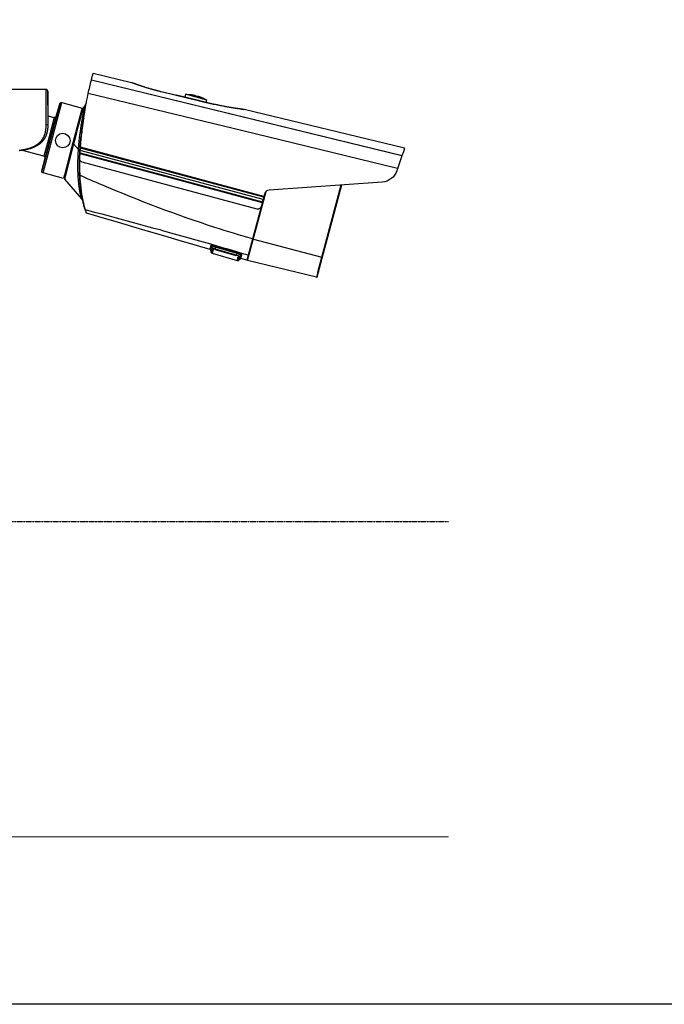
# Model space of a CAD drawing. Header units: millimetres. Extents: x 2008 to 593522, y -10016 to 93699.
# Tile 14 of 102: x 262018 to 263787, y 15940 to 18641. Entities that reach past the tile are written whole.
import ezdxf

# ---------------------------------------------------------------- set-up
doc = ezdxf.new("R2010")
doc.units = ezdxf.units.MM
doc.linetypes.add('ACAD_ISO08W100', pattern=[36, 24, -3, 6, -3])
doc.layers.add('CCTV', color=7, linetype='Continuous')
doc.layers.add('Wi-Fi', color=7, linetype='Continuous')
doc.layers.add('Изменения', color=250, linetype='Continuous', lineweight=40)
doc.styles.get("Standard").update_dxf_attribs({"font": 'arial.ttf'})
doc.linetypes.add('TEXT_LINE', pattern='A,5,-3,["BOK",Standard,S=2.5,R=0,X=0,Y=-1.25],-9,5,-3,0,-3', length=28)

msp = doc.modelspace()

# ---------------------------------------------------------------- linework, layer by layer
at = {"color": 1, "linetype": 'TEXT_LINE', "lineweight": 0, "ltscale": 50, "elevation": 43071843844459.9375}
msp.add_lwpolyline([(261355.8598, 16399.553), (263194.3208, 16399.553)], dxfattribs=at)
at = {"layer": 'CCTV'}
for p, q in [((262182.6644, 18210.5706, 43071843915172.5625), (262182.7777, 18209.5777, 43071843915172.5625)), ((262191.0412, 18145.3564, 43071843915172.5625), (262190.7174, 18146.4348, 43071843915172.5625)), ((262191.2492, 18144.7173, 43071843915172.5625), (262191.0412, 18145.3564, 43071843915172.5625)), ((262191.8807, 18141.194, 43071843915172.5625), (262191.2492, 18144.7173, 43071843915172.5625)), ((262192.0713, 18141.143, 43071843915172.5625), (262191.8807, 18141.194, 43071843915172.5625)), ((262192.1772, 18140.1229, 43071843915172.5625), (262192.0713, 18141.143, 43071843915172.5625))]:
    msp.add_line(p, q, dxfattribs=at)
at = {"layer": 'CCTV', "elevation": 43071843915172.5625}
for points in [[(263055.141, 18233.4529), (262630.7265, 18336.0913), (262206.1878, 18438.938, -0.013374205), (262214.7767, 18475.4567), (262214.783, 18476.2425), (262216.0226, 18480.8686), (262217.2622, 18485.4947), (262218.4944, 18490.0936), (262219.734, 18494.7197), (262324.7977, 18469.3387), (262325.1516, 18469.2439), (262325.3422, 18469.1928), (262325.5327, 18469.1418), (262325.696, 18469.098), (262325.8866, 18469.0469), (262326.0772, 18468.9959), (262326.4311, 18468.9011), (262326.6216, 18468.85), (262327.0027, 18468.7479), (262327.8773, 18468.3094), (262328.2311, 18468.2146), (262328.7756, 18468.0687), (262330.0385, 18467.5553), (262330.583, 18467.4094), (262331.2669, 18467.022), (262332.0019, 18466.825), (262332.9275, 18466.577), (262333.6115, 18466.1896), (262334.7004, 18465.8978), (262335.5749, 18465.4593), (262336.5005, 18465.2113), (262337.5655, 18464.7218), (262338.845, 18464.3789), (262339.8902, 18463.9239), (262341.1968, 18463.5738), (262342.4253, 18463.0405), (262343.7047, 18462.6976), (262345.1509, 18462.106), (262346.6209, 18461.7121), (262348.2032, 18461.0839), (262349.7005, 18460.6827), (262351.2828, 18460.0546), (262352.8996, 18459.4464), (262354.7507, 18458.9504), (262356.5236, 18458.2712), (262358.3747, 18457.7752), (262360.1748, 18457.0887), (262362.1893, 18456.5489), (262364.1527, 18455.8186), (262366.1944, 18455.2716), (262368.3994, 18454.6807), (262370.5534, 18453.8994), (262372.7584, 18453.3086), (262374.9634, 18452.7177), (262377.3153, 18451.9126), (262379.7108, 18451.2707), (262382.1064, 18450.6288), (262384.6926, 18449.9358), (262387.0881, 18449.2939), (262389.6471, 18448.6083), (262392.2332, 18447.9153), (262394.7921, 18447.2297), (262397.3782, 18446.5367), (262400.1549, 18445.7927), (262402.9044, 18445.056), (262405.5343, 18444.5263), (262406.4326, 18444.2856), (262448.8992, 18434.1025)], [(262680.6222, 18128.4464), (262680.5712, 18128.2559), (262680.4764, 18127.9021), (262680.4254, 18127.7116), (262680.1838, 18127.5722), (262680.1327, 18127.3817), (262680.0817, 18127.1912), (262680.0379, 18127.028), (262679.9359, 18126.647), (262679.8848, 18126.4565), (262679.6777, 18126.337), (262679.6267, 18126.1465), (262679.5756, 18125.956), (262679.3341, 18125.8166), (262679.283, 18125.6261), (262679.0487, 18125.5139), (262678.9466, 18125.1329), (262678.8956, 18124.9424), (262678.654, 18124.803), (262678.6102, 18124.6397), (262678.3686, 18124.5003), (262678.1543, 18124.3536), (262678.1032, 18124.1631), (262677.8616, 18124.0237), (262677.8179, 18123.8604), (262677.5763, 18123.721), (262677.3347, 18123.5815), (262677.2836, 18123.3911), (262677.0766, 18123.2715), (262676.886, 18123.3226), (262676.6444, 18123.1832), (262676.4028, 18123.0438), (262676.3518, 18122.8533), (262676.1374, 18122.7065), (262675.9031, 18122.5943), (262675.7125, 18122.6454), (262675.4709, 18122.506), (262675.2565, 18122.3592), (262675.0149, 18122.2198), (262674.8244, 18122.2709), (262674.5828, 18122.1315), (262674.3757, 18122.0119), (262674.1851, 18122.063), (262673.9436, 18121.9236), (262673.753, 18121.9746), (262673.5114, 18121.8352), (262673.3481, 18121.879), (262673.1065, 18121.7395), (262672.9159, 18121.7906), (262672.6743, 18121.6512), (262672.511, 18121.6949), (262672.2767, 18121.5827), (262672.0861, 18121.6338), (262671.8955, 18121.6848), (262671.4906, 18121.5892), (262671.3001, 18121.6402), (262671.1095, 18121.6913), (262670.9462, 18121.7351), (262670.7556, 18121.7861), (262670.514, 18121.6467), (262670.3235, 18121.6978), (262669.9696, 18121.7926), (262669.779, 18121.8437), (262669.5884, 18121.8947), (262669.4251, 18121.9385), (262189.2476, 18250.6016), (262188.8665, 18250.7038), (262188.5126, 18250.7986), (262188.1825, 18251.0912), (262187.8286, 18251.186), (262187.4475, 18251.2881), (262187.1447, 18251.5734), (262186.7635, 18251.6756), (262186.644, 18251.8826), (262186.3139, 18252.1752), (262185.9328, 18252.2773), (262185.6299, 18252.5626), (262185.2998, 18252.8553), (262184.997, 18253.1406), (262184.8502, 18253.3549), (262184.5984, 18253.8307), (262184.2683, 18254.1233), (262184.1288, 18254.3648), (262183.8186, 18254.6229), (262183.7302, 18255.055), (262183.5906, 18255.2965), (262183.3315, 18255.7451), (262183.2431, 18256.1771), (262183.1035, 18256.4187), (262183.035, 18256.8162), (262182.9465, 18257.2482), (262182.807, 18257.4898), (262182.7112, 18257.8946), (262182.6228, 18258.3266), (262182.5542, 18258.7242), (262182.6563, 18259.1051), (262182.5678, 18259.5372), (262182.6626, 18259.8909, -0.041632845), (262206.1878, 18438.938)], [(262472.8778, 18436.8065, -0.02957186), (262488.2021, 18435.8503), (262489.7504, 18435.6396), (262491.2714, 18435.4362), (262492.7414, 18435.0423), (262494.0719, 18434.8899), (262495.5857, 18434.6593), (262496.5113, 18434.4113), (262497.4368, 18434.1633), (262497.7907, 18434.0685), (262498.1718, 18433.9664), (262498.7163, 18433.8205), (262499.0974, 18433.7184), (262499.2607, 18433.6746), (262499.4513, 18433.6235), (262499.8324, 18433.5214), (262499.9957, 18433.4777), (262499.7478, 18432.5524), (262501.4594, 18432.298), (262503.12, 18431.853), (262504.7806, 18431.4081), (262506.3901, 18430.7726), (262506.638, 18431.6979), (262506.8014, 18431.6541), (262506.9919, 18431.603), (262507.1825, 18431.552), (262507.373, 18431.5009), (262507.5636, 18431.4499), (262508.108, 18431.304), (262508.4619, 18431.2092), (262508.8431, 18431.107), (262509.3875, 18430.9611), (262510.1225, 18430.7642), (262511.0481, 18430.5162), (262512.2838, 18430.0101), (262513.5905, 18429.66), (262514.8189, 18429.1267), (262516.2379, 18428.5423), (262517.4663, 18428.009), (262518.7219, 18427.4684, -0.025486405), (262531.7873, 18421.0217)], [(263074.3777, 18289.0565), (262633.5337, 18395.1296, -0.030425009), (262549.1446, 18410.0126)], [(262627.2663, 18396.0215), (262626.0991, 18396.1301, -0.027158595), (262552.4657, 18409.1227)], [(263074.3854, 18289.0786), (263070.9306, 18279.1253), (263067.0721, 18267.6761), (263052.9425, 18226.7213, -0.298967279), (263012.9148, 18195.8559), (262702.6492, 18173.8474, 0.333431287), (262689.9773, 18163.3598), (262688.1981, 18156.72), (262685.9159, 18148.2025)], [(262197.0691, 18121.575, 0.169924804), (262197.9884, 18120.5412), (262197.2996, 18123.0882), (262196.6793, 18125.2377), (262195.9467, 18127.6215), (262195.3774, 18129.9614), (262195.2204, 18130.791), (262194.6438, 18133.1038), (262194.1018, 18135.4365), (262193.5836, 18137.967), (262193.007, 18140.2797), (262192.7552, 18140.7555), (262192.3765, 18143.0445), (262191.8782, 18145.5404, -0.042529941), (262183.8466, 18214.2204, -0.01998014), (262183.4783, 18255.5308)], [(262656.9612, 18040.1423, -0.008186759), (262553.3675, 18071.6626, -0.023059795), (262243.3366, 18188.1886), (262235.9044, 18191.3759), (262228.4648, 18194.536), (262220.842, 18197.7743), (262213.4609, 18201.152), (262206.0485, 18204.3048), (262198.6674, 18207.6826), (262191.2351, 18210.8698), (262183.8466, 18214.2204), (262183.4655, 18214.3225), (262183.2239, 18214.1831), (262183.0606, 18214.2268), (262182.87, 18214.2779), (262182.6795, 18214.329), (262182.4889, 18214.38), (262182.4889, 18214.38), (262182.5847, 18213.9752), (262182.4452, 18214.2167), (262182.4787, 18214.9952), (262182.5297, 18215.1857)], [(262614.4289, 18000.6439, -0.122847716), (262625.7306, 17995.0199), (262620.7723, 17991.2152), (262620.1306, 17988.8205), (262619.6722, 17986.3476), (262619.3295, 17985.0686), (262618.9795, 17983.7624), (262618.5284, 17981.3167), (262618.2868, 17981.1772), (262618.0452, 17981.0378), (262617.8109, 17980.9256), (262617.5966, 17980.7789), (262617.406, 17980.8299), (262617.1644, 17980.6905), (262616.9228, 17980.5511), (262616.5689, 17980.6459), (262616.3273, 17980.5065), (262616.1368, 17980.5575), (262615.9462, 17980.6086), (262615.7829, 17980.6524), (262615.4018, 17980.7545), (262615.2112, 17980.8055), (262615.8601, 17983.2274), (262616.2028, 17984.5064), (262616.3385, 17985.6659), (262617.0312, 17988.2511), (262617.4823, 17990.6968, 0.266213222), (262620.7723, 17991.2152), (262620.8233, 17991.4057), (262620.6328, 17991.4568), (262620.6765, 17991.62), (262620.5132, 17991.6638), (262620.3737, 17991.9054), (262620.1831, 17991.9564), (262620.0436, 17992.198), (262619.853, 17992.249), (262619.5502, 17992.5343), (262619.3596, 17992.5854), (262619.0057, 17992.6802), (262618.8662, 17992.9218), (262618.4851, 17993.0239), (262617.9844, 17993.333), (262617.4399, 17993.4789), (262616.9465, 17993.8153), (262616.3749, 17993.9685), (262615.8304, 17994.1144), (262615.337, 17994.4507), (262614.7653, 17994.6039), (262614.2209, 17994.7498), (262613.7275, 17995.0862), (262613.183, 17995.2321), (262612.448, 17995.429), (262555.4023, 18012.2893), (262556.2943, 18017.796), (262556.6482, 18017.7012), (262556.8387, 18017.6501), (262613.8844, 18000.7898), (262614.0478, 18000.7461), (262614.4289, 18000.6439), (262612.448, 17995.429), (262611.9011, 17993.3881), (262554.8554, 18010.2484), (262555.4023, 18012.2893), (262554.8578, 18012.4352), (262554.3134, 18012.5811), (262553.6907, 18012.5438), (262553.1462, 18012.6897), (262552.6018, 18012.8355), (262552.2207, 18012.9377), (262551.6762, 18013.0836), (262551.0807, 18013.039), (262550.5091, 18013.1921), (262549.9209, 18013.1747), (262549.3764, 18013.3206), (262548.9953, 18013.4227), (262548.7809, 18013.276), (262548.3998, 18013.3781), (262548.2092, 18013.4292), (262547.8043, 18013.3335), (262547.6138, 18013.3846), (262547.4232, 18013.4357), (262547.3722, 18013.2452), (262547.1816, 18013.2962), (262547.0183, 18013.34), (262546.9745, 18013.1767), (262546.784, 18013.2278), (262546.7329, 18013.0373), (262546.5424, 18013.0884), (262546.4913, 18012.8979), (262546.6819, 18012.8468), (262546.8214, 18012.6053), (262546.7704, 18012.4148), (262546.9337, 18012.371), (262547.0805, 18012.1567), (262547.22, 18011.9151), (262547.4106, 18011.8641), (262547.5501, 18011.6225), (262547.7134, 18011.5788), (262547.904, 18011.5277), (262548.0435, 18011.2862), (262548.2341, 18011.2351), (262548.3974, 18011.1913), (262548.5879, 18011.1403), (262548.7785, 18011.0892), (262548.9691, 18011.0382), (262546.3004, 18001.0784), (262615.2112, 17980.8055), (262615.7829, 17980.6524), (262616.9738, 17980.7416), (262618.0452, 17981.0378), (262618.5284, 17981.3167), (262623.2525, 17985.0091), (262625.6869, 17994.8566), (262625.7306, 17995.0199), (262625.9299, 17997.9414)]]:
    msp.add_lwpolyline(points, format="xyb", dxfattribs=at)
for points in [[(263067.0724, 18267.676), (262214.777, 18475.4566)], [(262214.783, 18476.2425), (263067.269, 18268.4109)], [(262016.412, 18283.2832), (262018.1311, 18283.4804), (262019.0611, 18283.4804), (262020.0194, 18283.6776), (262020.9776, 18283.6776), (262021.9358, 18283.8748), (262022.894, 18284.0439), (262023.6549, 18284.2411), (262024.585, 18284.2411), (262025.5432, 18284.4383), (262026.5014, 18284.6355), (262027.4596, 18284.8327), (262028.4178, 18285.0017), (262029.1788, 18285.0017), (262030.1088, 18285.1989), (262031.067, 18285.3962), (262032.0252, 18285.5934), (262032.9834, 18285.7624), (262033.7444, 18285.9596), (262034.7026, 18286.1568), (262035.6608, 18286.354), (262036.5908, 18286.7203), (262037.3518, 18286.9175), (262038.31, 18287.1147), (262039.2682, 18287.3119), (262040.2264, 18287.6781), (262040.9874, 18287.8753), (262041.9456, 18288.0725), (262042.8756, 18288.4669), (262043.6365, 18288.636), (262044.5948, 18288.8332), (262045.553, 18289.2276), (262046.3139, 18289.3966), (262047.2721, 18289.791), (262048.2303, 18290.1854), (262048.9913, 18290.3545), (262049.9495, 18290.7489), (262050.7104, 18291.1433), (262051.6404, 18291.5095), (262052.4014, 18291.904), (262053.3596, 18292.1012), (262054.1205, 18292.4674), (262055.0788, 18292.8618), (262055.8397, 18293.2281), (262056.7979, 18293.8197), (262057.5588, 18294.1859), (262058.5171, 18294.5803), (262059.278, 18294.9466), (262060.0389, 18295.5382), (262060.7999, 18295.9044), (262061.7581, 18296.2988), (262062.519, 18296.8623), (262063.2799, 18297.2567), (262064.0409, 18297.8201), (262064.8018, 18298.4118), (262065.5628, 18298.778), (262066.3237, 18299.3696), (262067.0846, 18299.9331), (262067.8456, 18300.4965), (262068.6065, 18301.0881), (262069.3674, 18301.6516), (262070.1284, 18302.215), (262070.8893, 18302.8066), (262071.4811, 18303.3701), (262072.2421, 18304.1307), (262073.003, 18304.7224), (262073.5667, 18305.2858), (262074.3276, 18306.0464), (262074.8913, 18306.6381), (262075.6522, 18307.3987), (262076.244, 18307.9622), (262076.8077, 18308.7228), (262077.3713, 18309.4835), (262077.935, 18310.2723), (262078.5268, 18310.8357), (262079.0905, 18311.5964), (262079.6541, 18312.357), (262080.246, 18313.1177), (262080.8096, 18313.9065), (262081.176, 18314.6672), (262081.7679, 18315.625), (262082.3315, 18316.3857), (262082.6979, 18317.1463), (262083.0925, 18317.907), (262083.6561, 18318.8648), (262084.0507, 18319.6255), (262084.417, 18320.3861), (262084.8116, 18321.344), (262085.178, 18322.1047), (262085.5725, 18323.0625), (262085.9389, 18323.8513), (262086.3335, 18324.8092), (262086.5308, 18325.5699), (262086.8971, 18326.5277), (262087.0944, 18327.4856), (262087.4608, 18328.2462), (262087.6581, 18329.2041), (262088.0526, 18330.1619), (262088.2217, 18331.1198), (262088.419, 18331.8804), (262088.6163, 18332.8383), (262088.8136, 18333.7962), (262089.0108, 18334.754), (262089.1799, 18335.5147), (262089.3772, 18336.4725), (262089.5745, 18337.4304), (262089.5745, 18338.3882), (262089.7718, 18339.3461), (262089.9409, 18340.2758), (262089.9409, 18341.2336), (262090.1381, 18342.0225), (262090.1381, 18342.9803), (262090.3354, 18343.91), (262090.3354, 18344.8679), (262090.3354, 18345.8257), (262090.3354, 18346.7836), (262090.3354, 18347.7414), (262090.5327, 18348.6993), (262090.5327, 18349.6572), (262090.5327, 18350.4178), (262090.5327, 18352.5307), (262090.5327, 18450.2604), (261888.3775, 18450.2604)], [(262324.7977, 18469.3387), (262324.961, 18469.2949), (262325.1516, 18469.2439), (262325.3422, 18469.1928), (262326.0772, 18468.9959), (262327.3056, 18468.4626), (262329.848, 18467.6063), (262332.3831, 18466.7229), (262334.8909, 18465.8468), (262337.375, 18464.7728), (262339.8902, 18463.9239), (262342.4253, 18463.0405), (262344.9603, 18462.157), (262347.3049, 18461.3246), (262349.8128, 18460.4485), (262352.3551, 18459.5923), (262354.9413, 18458.8993), (262357.4492, 18458.0232), (262359.9843, 18457.1397), (262362.5704, 18456.4468), (262365.0783, 18455.5706), (262367.6134, 18454.6872), (262370.1995, 18453.9942), (262372.7584, 18453.3086), (262375.3008, 18452.4523), (262378.0503, 18451.7156), (262380.6364, 18451.0227), (262383.2225, 18450.3297), (262385.7304, 18449.4536), (262388.3166, 18448.7606), (262390.8755, 18448.075), (262393.4616, 18447.382), (262396.0988, 18446.8795), (262398.6577, 18446.1939), (262401.2438, 18445.5009), (262403.83, 18444.808), (262406.4326, 18444.2856), (262477.7886, 18427.1491), (262549.1446, 18410.0126), (262497.8141, 18422.3958), (262448.7087, 18434.1536)], [(262095.0983, 18406.6497), (262095.0983, 18445.6965), (262095.0983, 18406.6497), (262095.0983, 18350.4178), (262095.0983, 18349.46), (262095.0983, 18348.3331), (262094.901, 18347.178), (262094.901, 18346.2201), (262094.901, 18345.2623), (262094.901, 18344.1072), (262094.7038, 18343.1494), (262094.7038, 18342.0225), (262094.5347, 18341.0646), (262094.3374, 18340.1068), (262094.3374, 18339.1489), (262094.1401, 18338.191), (262093.9428, 18337.2332), (262093.7737, 18336.2753), (262093.5765, 18335.3175), (262093.3792, 18334.3596), (262093.1819, 18333.4017), (262092.9846, 18332.4439), (262092.8155, 18331.6832), (262092.6182, 18330.7254), (262092.421, 18329.7675), (262092.0546, 18329.0069), (262091.8573, 18328.049), (262091.4627, 18327.0912), (262091.2936, 18326.3305), (262090.8991, 18325.5699), (262090.7018, 18324.612), (262090.3354, 18323.8513), (262089.9409, 18323.0625), (262089.5745, 18322.1047), (262089.3772, 18321.344), (262089.0108, 18320.5834), (262088.6163, 18319.8227), (262088.2217, 18319.062), (262087.6581, 18318.3014), (262087.2917, 18317.5407), (262086.8971, 18316.7519), (262086.5308, 18315.9913), (262085.9389, 18315.2306), (262085.5725, 18314.6672), (262085.178, 18313.9065), (262084.6143, 18313.1177), (262084.2198, 18312.5542), (262083.6561, 18311.7936), (262083.0925, 18311.0329), (262082.6979, 18310.4413), (262082.1342, 18309.6807), (262081.5706, 18309.1172), (262081.0069, 18308.5256), (262080.4151, 18307.765), (262079.8514, 18307.2015), (262079.2878, 18306.6381), (262078.6959, 18306.0464), (262078.1323, 18305.2858), (262077.5686, 18304.7224), (262076.8077, 18304.1307), (262076.244, 18303.5673), (262075.6522, 18303.0038), (262074.8913, 18302.4122), (262074.3276, 18301.8488), (262073.5667, 18301.2572), (262073.003, 18300.8909), (262072.2421, 18300.2993), (262071.6502, 18299.7359), (262070.8893, 18299.1724), (262070.1284, 18298.778), (262069.3674, 18298.2145), (262068.6065, 18297.8201), (262067.8456, 18297.2567), (262067.2819, 18296.6651), (262066.521, 18296.2988), (262065.5628, 18295.9044), (262064.8018, 18295.341), (262064.0409, 18294.9466), (262063.2799, 18294.5803), (262062.519, 18293.9887), (262061.5608, 18293.6225), (262060.7999, 18293.2281), (262060.0389, 18292.8618), (262059.0807, 18292.4674), (262058.3198, 18292.1012), (262057.3616, 18291.7067), (262056.6006, 18291.3123), (262055.6424, 18290.9461), (262054.8815, 18290.5517), (262053.9514, 18290.1854), (262052.9932, 18289.791), (262052.035, 18289.3966), (262051.0768, 18289.0304), (262050.3159, 18288.8332), (262049.3576, 18288.4669), (262048.3994, 18288.0725), (262047.4694, 18287.8753), (262046.5112, 18287.5091), (262045.553, 18287.3119), (262044.4257, 18286.9175), (262043.4674, 18286.7203), (262042.5092, 18286.354), (262041.551, 18286.1568), (262040.4237, 18285.7624), (262039.4655, 18285.5934), (262038.5073, 18285.3962), (262037.3518, 18285.0017), (262036.4217, 18284.8327), (262035.2662, 18284.6355), (262034.308, 18284.4383), (262033.1807, 18284.2411), (262032.2225, 18284.0439), (262031.067, 18283.6776), (262029.9397, 18283.4804), (262028.9815, 18283.2832), (262027.826, 18283.086), (262026.6987, 18283.086), (262025.5432, 18282.917), (262024.4159, 18282.7198), (262023.2604, 18282.5226), (262022.1331, 18282.3254), (262020.9776, 18282.1282), (262019.8221, 18282.1282), (262018.6948, 18281.9591), (262017.5393, 18281.7619)], [(262530.0519, 18414.5452), (262531.7873, 18421.0217), (262472.8778, 18436.8065), (262470.7487, 18428.8605)], [(262128.1938, 18410.7207), (262128.2448, 18410.9112), (262128.3469, 18411.2922), (262128.3907, 18411.4554), (262128.6833, 18411.7853), (262128.7343, 18411.9758), (262128.9759, 18412.1153), (262129.0707, 18412.469), (262129.2851, 18412.6157), (262129.5267, 18412.7552), (262129.8121, 18413.0579), (262129.8631, 18413.2484), (262130.1047, 18413.3878), (262130.5096, 18413.4834), (262130.7512, 18413.6229), (262130.9855, 18413.7351), (262131.1999, 18413.8818), (262131.3905, 18413.8307), (262131.8226, 18413.9191), (262132.037, 18414.0658), (262132.2276, 18414.0148), (262132.6524, 18414.0759), (262132.843, 18414.0249), (262133.1969, 18413.93), (262133.3874, 18413.879), (262133.7413, 18413.7842)], [(262166.0921, 18301.1678), (262140.9796, 18203.7445), (262187.3374, 18149.9362), (262187.0136, 18151.0146), (262186.9077, 18152.0347), (262186.2363, 18153.9937), (262185.8066, 18156.0922), (262185.3968, 18158.1561), (262184.967, 18160.2545), (262184.5373, 18162.353), (262184.2981, 18164.4004), (262183.8684, 18166.4988), (262183.4386, 18168.5973), (262183.0361, 18170.6884), (262182.7697, 18172.7431), (262182.4109, 18174.9975), (262182.1718, 18177.0449), (262181.742, 18179.1433), (262181.5028, 18181.1907), (262181.2636, 18183.2381), (262180.8849, 18185.527), (262180.6458, 18187.5744), (262180.3993, 18189.5946), (262180.2111, 18191.8325), (262179.972, 18193.8798), (262179.7328, 18195.9272), (262179.5446, 18198.1651), (262179.2982, 18200.1853), (262179.11, 18202.4231), (262179.0342, 18204.4268), (262178.795, 18206.4741), (262178.6068, 18208.712), (262178.5582, 18210.7083), (262178.3628, 18212.919), (262178.3652, 18215.1058), (262178.126, 18217.1532), (262178.1012, 18219.3473), (262178.0453, 18221.3164), (262177.8571, 18223.5543), (262177.8596, 18225.7411), (262177.7837, 18227.7447), (262177.7788, 18229.9043), (262177.7812, 18232.0911), (262177.7326, 18234.0874), (262177.7078, 18236.2816), (262177.7029, 18238.4411), (262177.6543, 18240.4375), (262177.6295, 18242.6316), (262177.6319, 18244.8184), (262177.627, 18246.978), (262177.7418, 18248.9305), (262177.7442, 18251.1174), (262177.7466, 18253.3042), (262177.905, 18255.42), (262177.9075, 18257.6068), (262178.0222, 18259.5594), (262178.0173, 18261.719), (262178.2103, 18263.8547), (262178.1855, 18266.0488), (262178.3784, 18268.1846), (262178.3735, 18270.3442), (262178.4883, 18272.2967), (262178.6812, 18274.4325), (262178.8397, 18276.5483), (262178.8421, 18278.7351), (262179.0078, 18280.8782), (262179.2008, 18283.0139), (262179.3593, 18285.1298), (262179.4502, 18286.8845), (262179.5649, 18288.8371), (262179.7068, 18290.7824), (262179.961, 18292.4934), (262180.0757, 18294.4459), (262180.2177, 18296.3912), (262180.2813, 18298.1533), (262180.5866, 18300.0548), (262180.7285, 18302), (262180.9828, 18303.7111), (262181.1247, 18305.6563), (262181.2394, 18307.6089), (262181.4936, 18309.3199), (262181.6356, 18311.2652), (262182.0317, 18314.9214), (262182.4517, 18318.7755), (262183.0384, 18322.3807), (262183.4783, 18326.2003), (262183.8473, 18329.8638), (262184.1525, 18331.7653), (262184.485, 18333.6595), (262184.8539, 18337.3231), (262185.4407, 18340.9283), (262185.8879, 18344.7751), (262186.4473, 18348.3876), (262187.0851, 18352.1833), (262187.6446, 18355.7958), (262188.2824, 18359.5915), (262188.8418, 18363.204), (262189.4723, 18366.9725), (262190.0318, 18370.585), (262190.6423, 18374.388), (262192.0301, 18381.7452), (262192.6679, 18385.5409), (262193.2274, 18389.1534), (262194.0285, 18392.9054), (262194.6152, 18396.5106), (262195.9957, 18403.8405), (262191.7826, 18399.2237), (262191.3378, 18397.5637), (262182.2754, 18362.9802), (262181.9765, 18361.8645), (262177.9151, 18346.7072), (262174.0442, 18331.4989), (262169.9902, 18316.3688), (262166.0921, 18301.1678), (262179.3593, 18285.1298), (262180.3359, 18285.0722), (262180.9314, 18285.1168), (262181.5541, 18285.1542), (262181.908, 18285.0593), (262182.4962, 18285.0767), (262182.7378, 18285.2161), (262182.9283, 18285.1651), (262183.1699, 18285.3045), (262183.3333, 18285.2607), (262183.5238, 18285.2097), (262183.5749, 18285.4002)], [(262626.6435, 18395.9842), (262625.5036, 18396.0855), (262624.7686, 18396.2825), (262623.9898, 18396.3161), (262623.2548, 18396.5131), (262622.4688, 18396.5195), (262621.7338, 18396.7165), (262620.7572, 18396.774), (262619.7806, 18396.8315), (262618.855, 18397.0795), (262617.7151, 18397.1808), (262616.7458, 18397.2655), (262615.5786, 18397.3741), (262614.2991, 18397.7169), (262613.132, 18397.8255), (262611.8015, 18397.9779), (262610.471, 18398.1302), (262609.1478, 18398.3098), (262607.6505, 18398.7109), (262606.1295, 18398.9143), (262604.6084, 18399.1177), (262603.0874, 18399.3211), (262601.3758, 18399.5756), (262599.6714, 18399.8573), (262597.987, 18400.1044), (262596.0849, 18400.41), (262594.1827, 18400.7155), (262592.315, 18401.0409), (262590.2223, 18401.3975), (262588.3474, 18401.6957), (262586.2546, 18402.0523), (262584.0496, 18402.6432), (262581.9841, 18402.9924), (262579.7353, 18403.42), (262577.4793, 18403.8204), (262575.0327, 18404.2718), (262572.7766, 18404.6721), (262570.381, 18405.314), (262567.9344, 18405.7654), (262565.4951, 18406.244), (262562.8579, 18406.7465), (262560.4623, 18407.3884), (262557.8524, 18407.8836), (262555.2662, 18408.5765), (262552.6563, 18409.0717), (262550.0701, 18409.7646), (262549.1446, 18410.0126), (262549.8796, 18409.8157), (262551.7307, 18409.3197)], [(262626.8341, 18395.9332), (262627.8107, 18395.8756), (262628.7873, 18395.8181), (262632.0127, 18395.3331), (262632.2032, 18395.282), (262632.3666, 18395.2382), (262631.8221, 18395.3841), (262631.6316, 18395.4352)], [(262629.3318, 18395.6722), (262628.3552, 18395.7298), (262627.4568, 18395.9705)], [(262095.0983, 18377.6186), (262112.7468, 18372.8897), (262098.5356, 18319.8528), (262084.3828, 18267.0336), (262025.2783, 18282.8706)], [(262118.2943, 18375.9531), (262118.0527, 18375.8137), (262117.9579, 18375.46), (262117.9069, 18375.2695), (262117.8048, 18374.8885), (262117.5705, 18374.7763), (262117.4684, 18374.3953), (262117.2268, 18374.2559), (262117.0124, 18374.1092), (262116.9687, 18373.9459), (262116.6761, 18373.616), (262116.4345, 18373.4765), (262116.1929, 18373.3371), (262115.9858, 18373.2176), (262115.7442, 18373.0782), (262115.5026, 18372.9388), (262115.0976, 18372.8431), (262114.9071, 18372.8942), (262114.6728, 18372.7819), (262114.2678, 18372.6863), (262114.0773, 18372.7373), (262113.6451, 18372.649), (262113.4818, 18372.6927), (262113.2912, 18372.7438), (262112.9101, 18372.8459), (262112.7468, 18372.8897)], [(262184.057, 18371.8068), (262182.638, 18372.3912)], [(262193.6072, 18371.4062), (262193.7092, 18371.7871), (262193.7603, 18371.9776), (262194.1667, 18375.0187), (262194.9065, 18379.1953), (262195.6629, 18383.5426), (262196.4464, 18387.8825)], [(262095.0983, 18352.3335), (262095.0983, 18352.5307), (262094.901, 18352.5307), (262094.7038, 18352.5307), (262094.5347, 18352.5307), (262093.9428, 18352.5307), (262092.8155, 18352.5307), (262091.66, 18352.5307), (262090.5327, 18352.5307)], [(262184.128, 18294.7601), (262184.0172, 18291.4065), (262184.1319, 18293.3591), (262184.3375, 18297.0664), (262184.7337, 18300.7227), (262185.0515, 18304.1958), (262185.2571, 18307.9031), (262185.6533, 18311.5594), (262185.7107, 18312.5357), (262186.2089, 18316.5729), (262186.6998, 18320.583), (262187.1709, 18324.6275), (262187.6691, 18328.6648), (262187.8212, 18329.9948), (262188.2748, 18334.6274), (262188.8678, 18339.0184), (262189.5119, 18343.5999), (262190.1559, 18348.1814), (262190.258, 18348.5624), (262190.1622, 18348.9672), (262190.7728, 18352.7702), (262191.271, 18356.8074), (262191.9253, 18360.7737), (262192.6141, 18364.7599), (262192.0274, 18361.1547), (262191.4679, 18357.5422), (262190.8573, 18353.7392), (262190.8063, 18353.5487), (262190.6269, 18352.2259), (262190.0611, 18347.8276), (262189.5119, 18343.5999), (262188.9699, 18339.3994), (262188.3768, 18335.0083), (262188.1226, 18333.2973), (262187.5223, 18328.8791), (262187.1198, 18324.437), (262186.554, 18320.0387), (262186.1515, 18315.5967), (262186.0431, 18314.4299), (262185.5522, 18310.4199), (262185.2445, 18306.3315), (262184.7463, 18302.2943), (262184.4459, 18298.2332), (262184.1893, 18294.3354), (262184.0434, 18293.7911), (262184.0172, 18291.4065), (262183.8753, 18289.4613), (262184.0172, 18291.4065), (262183.8753, 18289.4613), (262184.0172, 18291.4065), (262183.9861, 18292.8148), (262184.1319, 18293.3591)], [(262183.5112, 18283.6381), (262183.676, 18286.5397), (262183.8753, 18289.4613), (262183.5812, 18286.186), (262183.307, 18282.8762), (262183.5812, 18286.186), (262183.8753, 18289.4613)], [(262687.6513, 18154.6791), (262184.4197, 18289.3154)], [(262688.1981, 18156.72), (262184.6127, 18291.4511)], [(262084.3828, 18267.0336), (262084.5461, 18266.9899), (262084.9272, 18266.8878), (262085.0667, 18266.6462), (262085.2301, 18266.6024), (262085.6112, 18266.5003), (262085.7507, 18266.2588), (262086.1046, 18266.164), (262086.2441, 18265.9224), (262086.3836, 18265.6809), (262086.6938, 18265.4228), (262086.8333, 18265.1812), (262086.9728, 18264.9397), (262087.0851, 18264.7054), (262087.2246, 18264.4639), (262087.3714, 18264.2495), (262087.5109, 18264.008), (262087.4599, 18263.8175), (262087.5211, 18263.3928), (262087.6679, 18263.1784), (262087.6169, 18262.988), (262087.7054, 18262.5559), (262087.6616, 18262.3926), (262087.5596, 18262.0117), (262087.5085, 18261.8212), (262087.6043, 18261.4164)], [(262181.9608, 18235.9294), (262182.0493, 18235.4974), (262181.9696, 18238.902), (262181.8825, 18242.2795), (262181.986, 18245.6058), (262182.0969, 18248.9594), (262182.1454, 18253.4963), (262182.178, 18256.6667), (262182.2815, 18259.9931), (262182.264, 18260.5811), (262182.4258, 18264.1251), (262182.5294, 18267.4515), (262182.6839, 18270.9683), (262182.9007, 18273.3019)], [(262182.6839, 18270.9683), (262182.7413, 18271.9446), (262182.9007, 18273.3019), (262182.7675, 18274.3292)], [(262183.3392, 18274.176), (262433.4594, 18207.1565), (262683.692, 18139.9028), (262685.9159, 18148.2025), (262183.8515, 18282.7303)], [(262183.5487, 18276.4824), (262433.8084, 18209.2213), (262684.2826, 18142.107)], [(262146.6295, 18232.1259), (262145.1595, 18232.5197)], [(262082.059, 18220.903), (262081.7051, 18220.9979), (262081.5145, 18221.0489), (262081.2117, 18221.3342), (262081.0211, 18221.3853), (262080.64, 18221.4874), (262080.5005, 18221.729), (262080.3371, 18221.7727), (262080.0071, 18222.0653), (262079.8603, 18222.2797), (262079.748, 18222.5139), (262079.6085, 18222.7555), (262079.4689, 18222.997), (262079.1588, 18223.2551), (262079.0193, 18223.4966), (262079.0703, 18223.6871), (262078.9308, 18223.9287), (262078.7913, 18224.1702), (262078.7227, 18224.5678), (262078.7738, 18224.7582), (262078.6343, 18224.9998), (262078.7291, 18225.3535), (262078.5895, 18225.5951), (262078.6916, 18225.9761), (262078.7427, 18226.1666), (262078.8374, 18226.5203)], [(262182.3032, 18218.8047), (262182.2521, 18218.6142), (262182.3853, 18217.5869), (262182.343, 18220.369), (262182.1612, 18223.3927), (262182.1189, 18226.1748), (262182.1276, 18229.1474)], [(262182.4403, 18216.3763), (262182.5361, 18215.9715), (262182.5297, 18215.1857), (262182.591, 18214.761), (262182.4889, 18214.38), (262182.5361, 18215.9715), (262182.3853, 18217.5869), (262182.4787, 18214.9952), (262182.591, 18214.761)], [(262188.4899, 18157.9398), (262188.541, 18158.1303), (262188.0155, 18160.6335), (262187.7315, 18163.2762), (262187.2916, 18165.9899), (262186.8171, 18168.6836), (262186.7214, 18169.0885), (262186.472, 18171.7511), (262186.0485, 18174.6353), (262185.6013, 18177.3218), (262185.3684, 18180.1549), (262185.1331, 18180.8013), (262184.788, 18183.8687), (262184.6061, 18186.8924), (262184.2338, 18189.9671), (262183.8886, 18193.0345), (262183.8949, 18193.8203), (262183.611, 18196.463), (262183.3781, 18199.2962), (262183.3358, 18202.0783), (262183.0864, 18204.7409), (262182.8536, 18207.5741)], [(262834.3392, 17935.7693), (262834.2882, 17935.5788), (262834.2371, 17935.3883), (262834.052, 17935.4379), (262834.0083, 17935.2746), (262833.9572, 17935.0841), (262833.7748, 17935.133), (262833.7238, 17934.9425), (262833.4876, 17934.8016), (262833.3025, 17934.8512), (262833.0691, 17934.7096), (262832.884, 17934.7592), (262832.7016, 17934.8081), (262832.884, 17934.7592), (262833.0691, 17934.7096), (262833.3025, 17934.8512), (262833.4876, 17934.8016), (262833.7238, 17934.9425), (262833.9572, 17935.0841), (262834.0083, 17935.2746), (262834.052, 17935.4379), (262834.2371, 17935.3883), (262834.2882, 17935.5788), (262834.3392, 17935.7693), (262901.9171, 18187.9733)], [(262838.1527, 17950.0013), (262838.1016, 17949.8108), (262837.8655, 17949.67), (262837.8144, 17949.4795), (262837.7707, 17949.3162), (262837.5373, 17949.1746), (262837.3522, 17949.2242), (262837.3011, 17949.0337), (262837.116, 17949.0833), (262836.8826, 17948.9417), (262836.6975, 17948.9913), (262836.5151, 17949.0402), (262835.8734, 17946.6455), (262836.5151, 17949.0402), (262900.5274, 18187.9374)], [(262835.8734, 17946.6455), (262832.7016, 17934.8081), (262643.4676, 17980.9633), (262694.1145, 18169.9802)], [(262187.3374, 18149.9362), (262187.5892, 18149.4605), (262188.0316, 18148.9336), (262188.3179, 18148.4777), (262188.7603, 18147.9509), (262189.0466, 18147.495), (262189.489, 18146.9681), (262189.697, 18146.329), (262189.9761, 18145.846), (262190.2624, 18145.3901), (262190.6537, 18144.6727), (262190.9128, 18144.2241), (262191.1408, 18143.5506), (262191.3999, 18143.102), (262191.4374, 18142.4795), (262191.6726, 18141.8331), (262191.9245, 18141.3573), (262191.9692, 18140.762), (262192.1772, 18140.1229)], [(262190.0932, 18149.9853), (262190.0422, 18149.7948)], [(262191.4947, 18143.4557), (262191.3314, 18143.4995)], [(262191.7237, 18142.0236), (262191.4947, 18143.4557), (262192.1087, 18140.5204), (262192.0577, 18140.33), (262192.1772, 18140.1229)], [(262194.9662, 18129.08), (262195.0274, 18128.6553)], [(262195.8932, 18125.2442), (262196.5645, 18123.2851), (262196.1795, 18124.7883), (262195.8932, 18125.2442), (262195.8558, 18125.8667), (262195.0274, 18128.6553), (262195.0785, 18128.8457)], [(262683.692, 18139.9028), (262680.6222, 18128.4464), (262641.3136, 17981.7446), (262624.8644, 17986.5605)], [(262196.5645, 18123.2851), (262196.6841, 18123.0781)], [(262196.8611, 18122.214), (262196.6841, 18123.0781), (262197.0691, 18121.575), (262197.829, 18119.1839), (262198.422, 18117.0417), (262199.2329, 18114.8411), (262199.8333, 18112.7261), (262199.9728, 18112.4846), (262199.9217, 18112.2941), (262200.1123, 18112.2431), (262200.2518, 18112.0015), (262200.4151, 18111.9577), (262200.6057, 18111.9067), (262200.5547, 18111.7162), (262200.7452, 18111.6651), (262200.7963, 18111.8556), (262200.6567, 18112.0972), (262200.5172, 18112.3387), (262200.4487, 18112.7362), (262200.176, 18114.0051), (262199.3923, 18116.1984), (262199.0958, 18117.2695), (262198.6087, 18118.3917), (262198.2849, 18119.4701), (262198.2674, 18120.0581), (262197.9884, 18120.5412), (262223.387, 18113.7356), (262243.2594, 18108.4108), (262263.1318, 18103.086), (262283.0042, 18097.7612), (262303.0672, 18092.3854), (262322.9669, 18087.0533), (262342.8393, 18081.7285), (262362.6607, 18076.2132), (262382.482, 18070.6979), (262402.3544, 18065.3731), (262412.2396, 18062.5202), (262422.3664, 18059.8068), (262432.2588, 18056.9811), (262442.1951, 18054.3187), (262452.0802, 18051.4658), (262462.0164, 18048.8034), (262471.9016, 18045.9505), (262481.814, 18043.0904), (262491.6992, 18040.2375), (262501.6354, 18037.5751), (262511.5278, 18034.7494), (262521.413, 18031.8965), (262531.2982, 18029.0436), (262541.1833, 18026.1907), (262556.0575, 18022.0302), (262570.8461, 18017.6593), (262585.9036, 18013.4205), (262600.6995, 18009.0768), (262615.5153, 18004.6986), (262630.3039, 18000.3277), (262645.1271, 17995.9767)], [(262200.7452, 18111.6651), (262221.9418, 18105.4022), (262243.1384, 18099.1393), (262285.5516, 18086.5789), (262327.7469, 18074.0769), (262370.1601, 18061.5165), (262412.5533, 18048.9906), (262454.8269, 18036.6718), (262539.6259, 18011.5583)], [(262662.8266, 18053.2121), (262660.6216, 18053.8029)], [(262663.2714, 18054.872), (262661.0664, 18055.4628)], [(262544.6153, 18022.1212), (262544.2614, 18022.216), (262544.0198, 18022.0766), (262543.666, 18022.1714), (262543.4244, 18022.032), (262543.2338, 18022.0831), (262542.9922, 18021.9436), (262542.8289, 18021.9874), (262542.7851, 18021.8241), (262542.5946, 18021.8752), (262542.5435, 18021.6847), (262542.353, 18021.7358), (262542.3019, 18021.5453), (262542.2509, 18021.3548), (262539.6259, 18011.5583), (262539.8165, 18011.5073), (262540.007, 18011.4562), (262540.0581, 18011.6467), (262540.2214, 18011.6029), (262540.463, 18011.7424), (262540.5141, 18011.9329), (262540.5578, 18012.0961), (262540.7484, 18012.0451)], [(262543.4244, 18022.032), (262543.3733, 18021.8415), (262542.2869, 18017.7869), (262540.7484, 18012.0451), (262543.3583, 18018.0831)], [(262624.1357, 17987.5432), (262624.0847, 17987.3527), (262624.0336, 17987.1622), (262624.2242, 17987.1112), (262624.1732, 17986.9207), (262624.3365, 17986.8769), (262624.2927, 17986.7136), (262624.4833, 17986.6626), (262624.6739, 17986.6115), (262624.8644, 17986.5605), (262627.4821, 17996.3297), (262627.2915, 17996.3808), (262627.3426, 17996.5712), (262627.3936, 17996.7617), (262627.203, 17996.8128), (262627.2541, 17997.0033), (262627.0635, 17997.0543), (262626.9512, 17997.2886), (262626.7607, 17997.3397), (262626.8044, 17997.5029), (262626.4233, 17997.605), (262626.2838, 17997.8466), (262626.1205, 17997.8904), (262625.7904, 17998.183), (262625.4365, 17998.2778), (262625.297, 17998.5193), (262624.9669, 17998.8119), (262624.613, 17998.9068), (262624.2319, 17999.0089), (262623.9218, 17999.267), (262623.5406, 17999.3691), (262622.8567, 17999.7565), (262622.1727, 18000.144), (262621.4377, 18000.3409), (262620.7537, 18000.7283), (262620.0187, 18000.9253), (262619.3348, 18001.3127), (262618.5997, 18001.5097), (262617.8647, 18001.7066), (262617.1735, 18002.0668), (262616.4385, 18002.2638), (262615.7035, 18002.4607), (262614.9685, 18002.6577), (262614.2335, 18002.8546), (262556.8411, 18019.837), (262555.9593, 18020.2482), (262554.8704, 18020.54), (262554.6799, 18020.5911), (262554.1082, 18020.7442), (262553.52, 18020.7269), (262552.785, 18020.9238), (262552.2405, 18021.0697), (262551.6961, 18021.2156), (262551.1244, 18021.3688), (262550.58, 18021.5146), (262549.7939, 18021.5211), (262549.2495, 18021.667), (262548.6778, 18021.8202), (262548.1333, 18021.966), (262547.5379, 18021.9214), (262546.9934, 18022.0673), (262546.2074, 18022.0738), (262545.5846, 18022.0365), (262545.4213, 18022.0802), (262545.0402, 18022.1824), (262544.6153, 18022.1212), (262543.7695, 18018.9646), (262542.8289, 18015.4542), (262542.3331, 18013.6037), (262541.6404, 18011.0186), (262541.4435, 18010.2838), (262541.1446, 18009.1681), (262543.8664, 18003.1014), (262544.0059, 18002.8599), (262544.1527, 18002.6455), (262544.265, 18002.4113), (262544.4045, 18002.1697), (262544.5951, 18002.1187), (262544.7346, 18001.8771), (262544.9251, 18001.8261), (262545.0374, 18001.5918), (262545.4185, 18001.4897), (262545.5654, 18001.2754), (262545.7287, 18001.2316), (262545.9192, 18001.1806), (262546.3004, 18001.0784)], [(262542.2509, 18021.3548), (262542.4414, 18021.3037), (262542.4925, 18021.4942), (262542.683, 18021.4432), (262542.8464, 18021.3994), (262542.8974, 18021.5899), (262543.088, 18021.5388), (262543.139, 18021.7293), (262543.1828, 18021.8926), (262543.3733, 18021.8415), (262543.1828, 18021.8926), (262544.0198, 18022.0766), (262545.5846, 18022.0365), (262548.0823, 18021.7756), (262551.315, 18021.3177), (262554.6361, 18020.4278), (262556.8411, 18019.837), (262568.3869, 18016.5391), (262594.6775, 18008.7071), (262614.2335, 18002.8546), (262616.4385, 18002.2638), (262619.8282, 18000.9763), (262622.6933, 17999.8003), (262624.9159, 17998.6215), (262626.2838, 17997.8466), (262626.4233, 17997.605), (262626.7607, 17997.3397), (262626.4107, 17996.0335), (262624.1357, 17987.5432), (262624.39, 17989.2542)], [(262544.2104, 18022.0255), (262543.1677, 18018.1342), (262543.5216, 18018.0394)], [(262543.8206, 18019.1551), (262543.7695, 18018.9646)], [(262543.8664, 18003.1014), (262546.4913, 18012.8979), (262543.8206, 18019.1551), (262544.0111, 18019.104), (262544.0622, 18019.2945), (262544.2527, 18019.2434), (262544.4433, 18019.1924), (262544.4943, 18019.3829), (262544.6849, 18019.3318), (262544.8482, 18019.288), (262545.2731, 18019.3492), (262545.627, 18019.2544), (262546.0591, 18019.3427), (262546.413, 18019.2479), (262546.8452, 18019.3363), (262547.7707, 18019.0883), (262548.5568, 18019.0818), (262549.3428, 18019.0753), (262550.0778, 18018.8784), (262550.8566, 18018.8447), (262551.5916, 18018.6478), (262552.3266, 18018.4508), (262553.1126, 18018.4444), (262553.8477, 18018.2474), (262554.5827, 18018.0505), (262555.3687, 18018.044), (262556.2943, 18017.796)], [(262557.3856, 18019.6911), (262556.8387, 18017.6501)], [(262659.3121, 18040.0957), (262657.1071, 18040.6865)], [(262659.1663, 18039.5515), (262847.4596, 17989.8859), (262847.6931, 17990.0275), (262847.8782, 17989.9779), (262848.0606, 17989.929), (262848.2457, 17989.8794), (262848.4308, 17989.8298), (262848.6132, 17989.781), (262848.8421, 17989.8946)]]:
    msp.add_lwpolyline(points, dxfattribs=at)
for points in [[(262078.8374, 18226.5203), (262087.6043, 18261.4164), (262118.2943, 18375.9531), (262128.1938, 18410.7207)], [(262133.7413, 18413.7842), (262189.7108, 18398.7872), (262187.1368, 18389.1812), (262156.8406, 18276.1139), (262140.6023, 18215.512), (262138.0284, 18205.9061), (262082.059, 18220.903), (262107.9001, 18317.3436)], [(262632.3666, 18395.2382), (262632.5571, 18395.1872), (262632.7987, 18395.3266)], [(262193.1736, 18368.3724), (262192.6141, 18364.7599), (262193.1736, 18368.3724), (262193.6072, 18371.4062), (262193.5571, 18370.4571), (262193.5061, 18370.2666), (262193.455, 18370.0761), (262193.3529, 18369.6951), (262193.2582, 18369.3414)], [(262182.2815, 18259.9931), (262182.0696, 18255.4999), (262182.0609, 18252.5273), (262181.9948, 18248.5784), (262181.9797, 18244.82), (262181.9647, 18241.0616), (262182.058, 18238.47), (262181.9608, 18235.9294), (262182.0916, 18232.7153), (262181.9881, 18229.3889), (262182.0679, 18225.9843), (262182.1612, 18223.3927), (262182.2546, 18220.801), (262182.3032, 18218.8047), (262182.4403, 18216.3763), (262182.3542, 18218.9952), (262182.2161, 18222.1821), (262182.0854, 18225.3963), (262182.0255, 18228.7664), (262182.1028, 18231.3415), (262181.9011, 18232.7664), (262181.8588, 18235.5485), (262181.8675, 18238.5211), (262181.8762, 18241.4937), (262181.8849, 18244.4663), (262181.8937, 18247.4389), (262182.0857, 18250.3332), (262182.057, 18253.9283), (262182.2217, 18256.83)], [(262182.5294, 18267.4515), (262182.6839, 18270.9683), (262182.7675, 18274.3292), (262182.9532, 18276.4378), (262182.9094, 18276.2745), (262182.8521, 18275.2982), (262182.7675, 18274.3292), (262182.907, 18274.0877), (262182.6402, 18270.8051), (262182.4783, 18267.261), (262182.3748, 18263.9346), (262182.264, 18260.5811), (262182.4258, 18264.1251)], [(262183.307, 18282.8762), (262183.2546, 18279.7403), (262182.9532, 18276.4378), (262183.2546, 18279.7403)], [(262182.1028, 18231.3415), (262182.0916, 18232.7153), (262182.0493, 18235.4974), (262181.9968, 18232.3615), (262182.1276, 18229.1474)], [(262182.7777, 18209.5777), (262182.9483, 18207.9279), (262182.8112, 18210.3562), (262182.5273, 18212.9989), (262182.5847, 18213.9752), (262182.5823, 18211.7884), (262182.4452, 18214.2167), (262182.6644, 18210.5706), (262182.5823, 18211.7884)], [(262190.7072, 18147.05), (262191.3314, 18143.4995)], [(262194.4343, 18130.7975), (262194.1616, 18132.0663), (262193.7081, 18133.967), (262193.2783, 18136.0655), (262192.607, 18138.0245), (262192.1772, 18140.1229), (262192.835, 18137.3509), (262193.5238, 18134.8039), (262194.1616, 18132.0663), (262194.9662, 18129.08)]]:
    msp.add_lwpolyline(points, close=True, dxfattribs=at)
at = {"layer": 'CCTV'}
msp.add_circle((262136.1509, 18309.8561, 43071843915172.5625), 20.0668, dxfattribs=at)
for centre, radius, start, end in [((262090.5762, 18445.7384, 43071843915172.5625), 4.5223, 359.4699189, 90.5514324), ((262176.4942, 18420.4175, 43071843915172.5625), 25.595, 319.6342008, 347.0055999), ((262606.5597, 18231.2219, 43071843915172.5625), 424.398, 182.7891297, 191.5242124), ((262613.8818, 18232.4817, 43071843915172.5625), 431.7121, 183.0411896, 191.4136248)]:
    msp.add_arc(centre, radius, start, end, dxfattribs=at)
at = {"layer": 'Wi-Fi', "color": 18, "lineweight": -3, "true_color": 0x000000, "elevation": 43071843844459.9375}
msp.add_lwpolyline([(261027.2013, 21067.4812), (267966.2705, 21067.4812), (267966.2705, 15940.2904), (261027.2013, 15940.2904)], close=True, dxfattribs=at)
at = {"layer": 'Изменения', "color": 4, "linetype": 'ACAD_ISO08W100', "lineweight": 30, "ltscale": 0.025, "elevation": 43071843844459.9375}
msp.add_lwpolyline([(263194.3208, 17263.9399), (261355.8598, 17263.9399)], dxfattribs=at)

doc.saveas('drawing.dxf')
